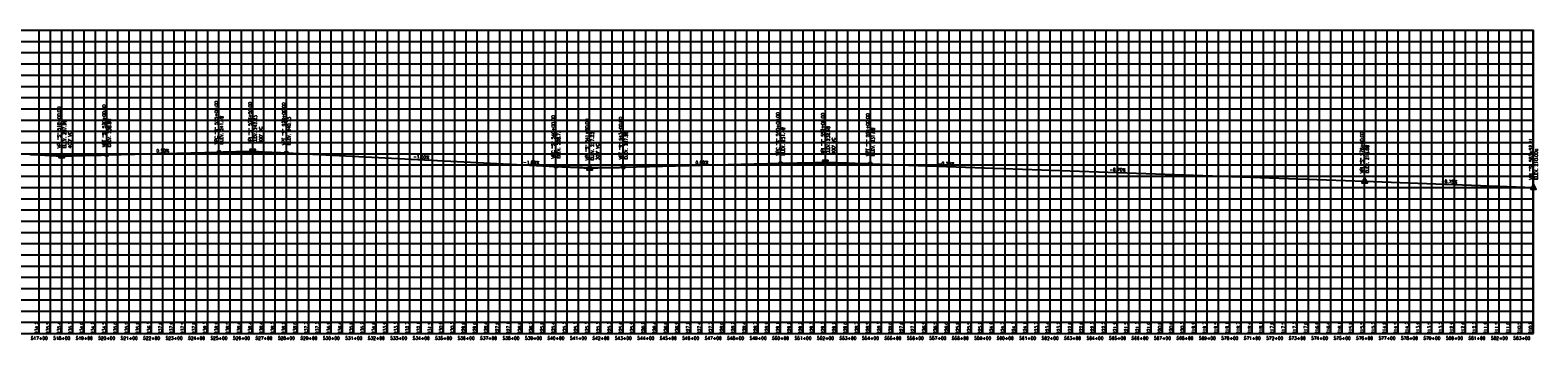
# Model space of a CAD drawing. Extents: x 114466 to 237039, y 16086 to 93345.
# Tile 48 of 81: x 189036 to 195748, y 34611 to 35990. Entities that reach past the tile are written whole.
import ezdxf
from ezdxf.enums import TextEntityAlignment as Align

# ---------------------------------------------------------------- set-up
doc = ezdxf.new("R2010")
doc.units = 0
doc.header["$LTSCALE"] = 50
doc.header["$MEASUREMENT"] = 0
doc.layers.get('0').update_dxf_attribs({"color": 1})
for name, color, linetype in [('STERL-03-PBASE', 101, 'Continuous'), ('STERL-03-PEGCT', 101, 'Continuous'), ('STERL-03-PFGC', 4, 'Continuous'), ('STERL-03-PFGCT', 3, 'Continuous'), ('Sterl-03-PFGCT-B', 3, 'Continuous'), ('STERL-03-PGRID', 251, 'Continuous'), ('STERL-03-PVGRID', 251, 'Continuous')]:
    doc.layers.add(name, color=color, linetype=linetype)
doc.styles.add('L140', font='ROMANSM.shx', dxfattribs={"height": 14})

# ---------------------------------------------------------------- blocks, each defined once
blk = doc.blocks.new('CRV_CIR')
at = {"color": 155, "const_width": 0.063, "flags": 128}
blk.add_lwpolyline([(-0.0315, 0, 1), (0.0315, 0, 1)], format="xyb", close=True, dxfattribs=at)
for radius in [0.07, 0.0187]:
    blk.add_circle((0, 0), radius)
blk = doc.blocks.new('crv_tri')
for points in [[(0.125, -0.072), (0, 0.144), (-0.125, -0.072)], [(-0.125, -0.072), (0.125, -0.072), (0, 0.144)]]:
    blk.add_hatch(color=155).paths.add_polyline_path(points)
for p, q in [((0, 0.144), (-0.125, -0.072)), ((0.125, -0.072), (0, 0.144)), ((-0.125, -0.072), (0.125, -0.072))]:
    blk.add_line(p, q)
at = {"flags": 128}
for points in [[(0, 0.144), (-0.125, -0.072), (0.125, -0.072)], [(-0.125, -0.072), (0.125, -0.072), (0, 0.144)]]:
    blk.add_lwpolyline(points, close=True, dxfattribs=at)
blk.add_circle((0, 0), 0.025)
blk.add_circle((0, 0), 0.025)
blk.add_circle((0, 0), 0.025)

msp = doc.modelspace()

# ---------------------------------------------------------------- linework, layer by layer
at = {"layer": 'STERL-03-PBASE'}
for p, q in [((137616.08245, 34689.54831), (195729.02224, 34689.54831)), ((137616.08245, 34639.54831), (195729.02224, 34639.54831)), ((189076.81245, 34639.54831), (189076.81245, 34689.54831)), ((189126.81245, 34639.54831), (189126.81245, 34689.54831)), ((189176.81245, 34639.54831), (189176.81245, 34689.54831)), ((189226.81245, 34639.54831), (189226.81245, 34689.54831)), ((189276.81245, 34639.54831), (189276.81245, 34689.54831)), ((189326.81245, 34639.54831), (189326.81245, 34689.54831)), ((189376.81245, 34639.54831), (189376.81245, 34689.54831)), ((189426.81245, 34639.54831), (189426.81245, 34689.54831)), ((189476.81245, 34639.54831), (189476.81245, 34689.54831)), ((189526.81245, 34639.54831), (189526.81245, 34689.54831)), ((189576.81245, 34639.54831), (189576.81245, 34689.54831)), ((189626.81245, 34639.54831), (189626.81245, 34689.54831)), ((189676.81245, 34639.54831), (189676.81245, 34689.54831)), ((189726.81245, 34639.54831), (189726.81245, 34689.54831)), ((189776.81245, 34639.54831), (189776.81245, 34689.54831)), ((189826.81245, 34639.54831), (189826.81245, 34689.54831)), ((189876.81245, 34639.54831), (189876.81245, 34689.54831)), ((189926.81245, 34639.54831), (189926.81245, 34689.54831)), ((189976.81245, 34639.54831), (189976.81245, 34689.54831)), ((190026.81245, 34639.54831), (190026.81245, 34689.54831)), ((190076.81245, 34639.54831), (190076.81245, 34689.54831)), ((190126.81245, 34639.54831), (190126.81245, 34689.54831)), ((190176.81245, 34639.54831), (190176.81245, 34689.54831)), ((190226.81245, 34639.54831), (190226.81245, 34689.54831)), ((190276.81245, 34639.54831), (190276.81245, 34689.54831)), ((190326.81245, 34639.54831), (190326.81245, 34689.54831)), ((190376.81245, 34639.54831), (190376.81245, 34689.54831)), ((190426.81245, 34639.54831), (190426.81245, 34689.54831)), ((190476.81245, 34639.54831), (190476.81245, 34689.54831)), ((190526.81245, 34639.54831), (190526.81245, 34689.54831)), ((190576.81245, 34639.54831), (190576.81245, 34689.54831)), ((190626.81245, 34639.54831), (190626.81245, 34689.54831)), ((190676.81245, 34639.54831), (190676.81245, 34689.54831)), ((190726.81245, 34639.54831), (190726.81245, 34689.54831)), ((190776.81245, 34639.54831), (190776.81245, 34689.54831)), ((190826.81245, 34639.54831), (190826.81245, 34689.54831)), ((190876.81245, 34639.54831), (190876.81245, 34689.54831)), ((190926.81245, 34639.54831), (190926.81245, 34689.54831)), ((190976.81245, 34639.54831), (190976.81245, 34689.54831)), ((191026.81245, 34639.54831), (191026.81245, 34689.54831)), ((191076.81245, 34639.54831), (191076.81245, 34689.54831)), ((191126.81245, 34639.54831), (191126.81245, 34689.54831)), ((191176.81245, 34639.54831), (191176.81245, 34689.54831)), ((191226.81245, 34639.54831), (191226.81245, 34689.54831)), ((191276.81245, 34639.54831), (191276.81245, 34689.54831)), ((191326.81245, 34639.54831), (191326.81245, 34689.54831)), ((191376.81245, 34639.54831), (191376.81245, 34689.54831)), ((191426.81245, 34639.54831), (191426.81245, 34689.54831)), ((191476.81245, 34639.54831), (191476.81245, 34689.54831)), ((191526.81245, 34639.54831), (191526.81245, 34689.54831)), ((191576.81245, 34639.54831), (191576.81245, 34689.54831)), ((191626.81245, 34639.54831), (191626.81245, 34689.54831)), ((191676.81245, 34639.54831), (191676.81245, 34689.54831)), ((191726.81245, 34639.54831), (191726.81245, 34689.54831)), ((191776.81245, 34639.54831), (191776.81245, 34689.54831)), ((191826.81245, 34639.54831), (191826.81245, 34689.54831)), ((191876.81245, 34639.54831), (191876.81245, 34689.54831)), ((191926.81245, 34639.54831), (191926.81245, 34689.54831)), ((191976.81245, 34639.54831), (191976.81245, 34689.54831)), ((192026.81245, 34639.54831), (192026.81245, 34689.54831)), ((192076.81245, 34639.54831), (192076.81245, 34689.54831)), ((192126.81245, 34639.54831), (192126.81245, 34689.54831)), ((192176.81245, 34639.54831), (192176.81245, 34689.54831)), ((192226.81245, 34639.54831), (192226.81245, 34689.54831)), ((192276.81245, 34639.54831), (192276.81245, 34689.54831)), ((192326.81245, 34639.54831), (192326.81245, 34689.54831)), ((192376.81245, 34639.54831), (192376.81245, 34689.54831)), ((192426.81245, 34639.54831), (192426.81245, 34689.54831)), ((192476.81245, 34639.54831), (192476.81245, 34689.54831)), ((192526.81245, 34639.54831), (192526.81245, 34689.54831)), ((192576.81245, 34639.54831), (192576.81245, 34689.54831)), ((192626.81245, 34639.54831), (192626.81245, 34689.54831)), ((192676.81245, 34639.54831), (192676.81245, 34689.54831)), ((192726.81245, 34639.54831), (192726.81245, 34689.54831)), ((192776.81245, 34639.54831), (192776.81245, 34689.54831)), ((192826.81245, 34639.54831), (192826.81245, 34689.54831)), ((192876.81245, 34639.54831), (192876.81245, 34689.54831)), ((192926.81245, 34639.54831), (192926.81245, 34689.54831)), ((192976.81245, 34639.54831), (192976.81245, 34689.54831)), ((193026.81245, 34639.54831), (193026.81245, 34689.54831)), ((193076.81245, 34639.54831), (193076.81245, 34689.54831)), ((193126.81245, 34639.54831), (193126.81245, 34689.54831)), ((193176.81245, 34639.54831), (193176.81245, 34689.54831)), ((193226.81245, 34639.54831), (193226.81245, 34689.54831)), ((193276.81245, 34639.54831), (193276.81245, 34689.54831)), ((193326.81245, 34639.54831), (193326.81245, 34689.54831)), ((193376.81245, 34639.54831), (193376.81245, 34689.54831)), ((193426.81245, 34639.54831), (193426.81245, 34689.54831)), ((193476.81245, 34639.54831), (193476.81245, 34689.54831)), ((193526.81245, 34639.54831), (193526.81245, 34689.54831)), ((193576.81245, 34639.54831), (193576.81245, 34689.54831)), ((193626.81245, 34639.54831), (193626.81245, 34689.54831)), ((193676.81245, 34639.54831), (193676.81245, 34689.54831)), ((193726.81245, 34639.54831), (193726.81245, 34689.54831)), ((193776.81245, 34639.54831), (193776.81245, 34689.54831)), ((193826.81245, 34639.54831), (193826.81245, 34689.54831)), ((193876.81245, 34639.54831), (193876.81245, 34689.54831)), ((193926.81245, 34639.54831), (193926.81245, 34689.54831)), ((193976.81245, 34639.54831), (193976.81245, 34689.54831)), ((194026.81245, 34639.54831), (194026.81245, 34689.54831)), ((194076.81245, 34639.54831), (194076.81245, 34689.54831)), ((194126.81245, 34639.54831), (194126.81245, 34689.54831)), ((194176.81245, 34639.54831), (194176.81245, 34689.54831)), ((194226.81245, 34639.54831), (194226.81245, 34689.54831)), ((194276.81245, 34639.54831), (194276.81245, 34689.54831)), ((194326.81245, 34639.54831), (194326.81245, 34689.54831)), ((194376.81245, 34639.54831), (194376.81245, 34689.54831)), ((194426.81245, 34639.54831), (194426.81245, 34689.54831)), ((194476.81245, 34639.54831), (194476.81245, 34689.54831)), ((194526.81245, 34639.54831), (194526.81245, 34689.54831)), ((194576.81245, 34639.54831), (194576.81245, 34689.54831)), ((194626.81245, 34639.54831), (194626.81245, 34689.54831)), ((194676.81245, 34639.54831), (194676.81245, 34689.54831)), ((194726.81245, 34639.54831), (194726.81245, 34689.54831)), ((194776.81245, 34639.54831), (194776.81245, 34689.54831)), ((194826.81245, 34639.54831), (194826.81245, 34689.54831)), ((194876.81245, 34639.54831), (194876.81245, 34689.54831)), ((194926.81245, 34639.54831), (194926.81245, 34689.54831)), ((194976.81245, 34639.54831), (194976.81245, 34689.54831)), ((195026.81245, 34639.54831), (195026.81245, 34689.54831)), ((195076.81245, 34639.54831), (195076.81245, 34689.54831)), ((195126.81245, 34639.54831), (195126.81245, 34689.54831)), ((195176.81245, 34639.54831), (195176.81245, 34689.54831)), ((195226.81245, 34639.54831), (195226.81245, 34689.54831)), ((195276.81245, 34639.54831), (195276.81245, 34689.54831)), ((195326.81245, 34639.54831), (195326.81245, 34689.54831)), ((195376.81245, 34639.54831), (195376.81245, 34689.54831)), ((195426.81245, 34639.54831), (195426.81245, 34689.54831)), ((195476.81245, 34639.54831), (195476.81245, 34689.54831)), ((195526.81245, 34639.54831), (195526.81245, 34689.54831)), ((195576.81245, 34639.54831), (195576.81245, 34689.54831)), ((195626.81245, 34639.54831), (195626.81245, 34689.54831)), ((195676.81245, 34639.54831), (195676.81245, 34689.54831)), ((195726.81245, 34639.54831), (195726.81245, 34689.54831)), ((195729.02224, 34639.54831), (195729.02224, 34689.54831))]:
    msp.add_line(p, q, dxfattribs=at)
at = {"layer": 'STERL-03-PFGC'}
for p, q in [((189376.81245, 35434.45822), (189876.81245, 35446.95822)), ((190176.81245, 35443.20822), (191376.81245, 35383.20822)), ((191676.81245, 35379.45822), (192376.81245, 35396.95822)), ((192776.81245, 35394.95822), (194976.81245, 35317.95822)), ((194976.81245, 35317.95822), (195729.86462, 35289.54831))]:
    msp.add_line(p, q, dxfattribs=at)
for points in [[(189876.81245, 35446.95822), (189881.49995, 35447.07266), (189886.18745, 35447.1816), (189890.87495, 35447.28506), (189895.56245, 35447.38302), (189900.24995, 35447.47549), (189904.93745, 35447.56246), (189909.62495, 35447.64395), (189914.31245, 35447.71994), (189918.99995, 35447.79043), (189923.68745, 35447.85543), (189928.37495, 35447.91494), (189933.06245, 35447.96896), (189937.74995, 35448.01748), (189942.43745, 35448.06051), (189947.12495, 35448.09805), (189951.81245, 35448.13009), (189956.49995, 35448.15664), (189961.18745, 35448.1777), (189965.87495, 35448.19326), (189970.56245, 35448.20333), (189975.24995, 35448.20791), (189979.93745, 35448.207), (189984.62495, 35448.20059), (189989.31245, 35448.18869), (189993.99995, 35448.17129), (189998.68745, 35448.1484), (190003.37495, 35448.12002), (190008.06245, 35448.08615), (190012.74995, 35448.04678), (190017.43745, 35448.00192), (190022.12495, 35447.95156), (190026.81245, 35447.89572), (190031.49995, 35447.83438), (190036.18745, 35447.76754), (190040.87495, 35447.69522), (190045.56245, 35447.6174), (190050.24995, 35447.53408), (190054.93745, 35447.44528), (190059.62495, 35447.35098), (190064.31245, 35447.25119), (190068.99995, 35447.1459), (190073.68745, 35447.03512), (190078.37495, 35446.91885), (190083.06245, 35446.79708), (190087.74995, 35446.66983), (190092.43745, 35446.53707), (190097.12495, 35446.39883), (190101.81245, 35446.25509), (190106.49995, 35446.10586), (190111.18745, 35445.95114), (190115.87495, 35445.79092), (190120.56245, 35445.62521), (190125.24995, 35445.454), (190129.93745, 35445.27731), (190134.62495, 35445.09512), (190139.31245, 35444.90744), (190143.99995, 35444.71426), (190148.68745, 35444.51559), (190153.37495, 35444.31143), (190158.06245, 35444.10177), (190162.74995, 35443.88662), (190167.43745, 35443.66598), (190172.12495, 35443.43984), (190176.81245, 35443.20822)], [(189033.06245, 35436.94235), (189039.31245, 35436.69943), (189045.56245, 35436.46383), (189051.81245, 35436.23556), (189058.06245, 35436.01461), (189064.31245, 35435.80099), (189070.56245, 35435.59469), (189076.81245, 35435.39572), (189083.06245, 35435.20407), (189089.31245, 35435.01974), (189095.56245, 35434.84274), (189101.81245, 35434.67306), (189108.06245, 35434.51071), (189114.31245, 35434.35568), (189120.56245, 35434.20797), (189126.81245, 35434.06759), (189133.06245, 35433.93453), (189139.31245, 35433.8088), (189145.56245, 35433.69039), (189151.81245, 35433.57931), (189158.06245, 35433.47555), (189164.31245, 35433.37911), (189170.56245, 35433.29), (189176.81245, 35433.20822), (189183.06245, 35433.13375), (189189.31245, 35433.06661), (189195.56245, 35433.0068), (189201.81245, 35432.95431), (189208.06245, 35432.90914), (189214.31245, 35432.8713), (189220.56245, 35432.84078), (189226.81245, 35432.81759), (189233.06245, 35432.80172), (189239.31245, 35432.79318), (189245.56245, 35432.79196), (189251.81245, 35432.79806), (189258.06245, 35432.81149), (189264.31245, 35432.83224), (189270.56245, 35432.86032), (189276.81245, 35432.89572), (189283.06245, 35432.93844), (189289.31245, 35432.98849), (189295.56245, 35433.04586), (189301.81245, 35433.11056), (189308.06245, 35433.18258), (189314.31245, 35433.26193), (189320.56245, 35433.3486), (189326.81245, 35433.44259), (189333.06245, 35433.54391), (189339.31245, 35433.65255), (189345.56245, 35433.76852), (189351.81245, 35433.89181), (189358.06245, 35434.02243), (189364.31245, 35434.16036), (189370.56245, 35434.30563), (189376.81245, 35434.45822)], [(191376.81245, 35383.20822), (191381.49995, 35382.97659), (191386.18745, 35382.75045), (191390.87495, 35382.52981), (191395.56245, 35382.31466), (191400.24995, 35382.10501), (191404.93745, 35381.90084), (191409.62495, 35381.70217), (191414.31245, 35381.509), (191418.99995, 35381.32131), (191423.68745, 35381.13912), (191428.37495, 35380.96243), (191433.06245, 35380.79122), (191437.74995, 35380.62551), (191442.43745, 35380.4653), (191447.12495, 35380.31057), (191451.81245, 35380.16134), (191456.49995, 35380.0176), (191461.18745, 35379.87936), (191465.87495, 35379.74661), (191470.56245, 35379.61935), (191475.24995, 35379.49758), (191479.93745, 35379.38131), (191484.62495, 35379.27053), (191489.31245, 35379.16525), (191493.99995, 35379.06546), (191498.68745, 35378.97116), (191503.37495, 35378.88235), (191508.06245, 35378.79904), (191512.74995, 35378.72122), (191517.43745, 35378.64889), (191522.12495, 35378.58206), (191526.81245, 35378.52072), (191531.49995, 35378.46487), (191536.18745, 35378.41452), (191540.87495, 35378.36965), (191545.56245, 35378.33029), (191550.24995, 35378.29641), (191554.93745, 35378.26803), (191559.62495, 35378.24514), (191564.31245, 35378.22775), (191568.99995, 35378.21585), (191573.68745, 35378.20944), (191578.37495, 35378.20852), (191583.06245, 35378.2131), (191587.74995, 35378.22317), (191592.43745, 35378.23873), (191597.12495, 35378.25979), (191601.81245, 35378.28634), (191606.49995, 35378.31838), (191611.18745, 35378.35592), (191615.87495, 35378.39895), (191620.56245, 35378.44747), (191625.24995, 35378.50149), (191629.93745, 35378.561), (191634.62495, 35378.626), (191639.31245, 35378.6965), (191643.99995, 35378.77249), (191648.68745, 35378.85397), (191653.37495, 35378.94094), (191658.06245, 35379.03341), (191662.74995, 35379.13137), (191667.43745, 35379.23483), (191672.12495, 35379.34378), (191676.81245, 35379.45822)], [(192376.81245, 35396.95822), (192383.06245, 35397.11154), (192389.31245, 35397.259), (192395.56245, 35397.4006), (192401.81245, 35397.53634), (192408.06245, 35397.66622), (192414.31245, 35397.79025), (192420.56245, 35397.90841), (192426.81245, 35398.02072), (192433.06245, 35398.12716), (192439.31245, 35398.22775), (192445.56245, 35398.32247), (192451.81245, 35398.41134), (192458.06245, 35398.49435), (192464.31245, 35398.5715), (192470.56245, 35398.64279), (192476.81245, 35398.70822), (192483.06245, 35398.76779), (192489.31245, 35398.8215), (192495.56245, 35398.86935), (192501.81245, 35398.91134), (192508.06245, 35398.94747), (192514.31245, 35398.97775), (192520.56245, 35399.00216), (192526.81245, 35399.02072), (192533.06245, 35399.03341), (192539.31245, 35399.04025), (192545.56245, 35399.04122), (192551.81245, 35399.03634), (192558.06245, 35399.0256), (192564.31245, 35399.009), (192570.56245, 35398.98654), (192576.81245, 35398.95822), (192583.06245, 35398.92404), (192589.31245, 35398.884), (192595.56245, 35398.8381), (192601.81245, 35398.78634), (192608.06245, 35398.72872), (192614.31245, 35398.66525), (192620.56245, 35398.59591), (192626.81245, 35398.52072), (192633.06245, 35398.43966), (192639.31245, 35398.35275), (192645.56245, 35398.25997), (192651.81245, 35398.16134), (192658.06245, 35398.05685), (192664.31245, 35397.9465), (192670.56245, 35397.83029), (192676.81245, 35397.70822), (192683.06245, 35397.58029), (192689.31245, 35397.4465), (192695.56245, 35397.30685), (192701.81245, 35397.16134), (192708.06245, 35397.00997), (192714.31245, 35396.85275), (192720.56245, 35396.68966), (192726.81245, 35396.52072), (192733.06245, 35396.34591), (192739.31245, 35396.16525), (192745.56245, 35395.97872), (192751.81245, 35395.78634), (192758.06245, 35395.5881), (192764.31245, 35395.384), (192770.56245, 35395.17404), (192776.81245, 35394.95822)]]:
    msp.add_lwpolyline(points, dxfattribs=at)
at = {"layer": 'STERL-03-PFGCT'}
for p, q in [((189876.81245, 35446.95822), (189876.81245, 35708.53851)), ((190026.81245, 35450.70822), (190026.81245, 35713.1048)), ((189176.81245, 35429.45822), (189176.81245, 35691.41529)), ((189376.81245, 35434.45822), (189376.81245, 35694.83993)), ((190176.81245, 35443.20822), (190176.81245, 35703.97237)), ((191376.81245, 35383.20822), (191376.81245, 35645.10865)), ((191676.81245, 35379.45822), (191676.81245, 35641.72431)), ((192376.81245, 35396.95822), (192376.81245, 35658.6063)), ((192576.81245, 35401.95822), (192576.81245, 35665.29684)), ((192776.81245, 35394.95822), (192776.81245, 35654.59192)), ((191526.81245, 35375.70822), (191526.81245, 35640.0323)), ((194976.81245, 35317.95822), (194976.81245, 35583.06988)), ((195729.02224, 35289.54831), (195729.02224, 35554.65997))]:
    msp.add_line(p, q, dxfattribs=at)
at = {"layer": 'Sterl-03-PFGCT-B'}
for p, q in [((189951.81245, 35448.83322), (190026.81245, 35450.70822)), ((190026.81245, 35450.70822), (190101.81245, 35446.95822)), ((189076.81245, 35434.45822), (189176.81245, 35429.45822)), ((189176.81245, 35429.45822), (189276.81245, 35431.95822)), ((191451.81245, 35379.45822), (191526.81245, 35375.70822)), ((191526.81245, 35375.70822), (191601.81245, 35377.58322)), ((192476.81245, 35399.45822), (192576.81245, 35401.95822)), ((192576.81245, 35401.95822), (192676.81245, 35398.45822))]:
    msp.add_line(p, q, dxfattribs=at)
at = {"layer": 'STERL-03-PGRID'}
for p, q in [((137616.08245, 35989.54831), (195729.02224, 35989.54831)), ((189076.81245, 34689.54831), (189076.81245, 35989.54831)), ((189126.81245, 34689.54831), (189126.81245, 35989.54831)), ((189176.81245, 34689.54831), (189176.81245, 35989.54831)), ((189226.81245, 34689.54831), (189226.81245, 35989.54831)), ((189276.81245, 34689.54831), (189276.81245, 35989.54831)), ((189326.81245, 34689.54831), (189326.81245, 35989.54831)), ((189376.81245, 34689.54831), (189376.81245, 35989.54831)), ((189426.81245, 34689.54831), (189426.81245, 35989.54831)), ((189476.81245, 34689.54831), (189476.81245, 35989.54831)), ((189526.81245, 34689.54831), (189526.81245, 35989.54831)), ((189576.81245, 34689.54831), (189576.81245, 35989.54831)), ((189626.81245, 34689.54831), (189626.81245, 35989.54831)), ((189676.81245, 34689.54831), (189676.81245, 35989.54831)), ((189726.81245, 34689.54831), (189726.81245, 35989.54831)), ((189776.81245, 34689.54831), (189776.81245, 35989.54831)), ((189826.81245, 34689.54831), (189826.81245, 35989.54831)), ((189876.81245, 34689.54831), (189876.81245, 35989.54831)), ((189926.81245, 34689.54831), (189926.81245, 35989.54831)), ((189976.81245, 34689.54831), (189976.81245, 35989.54831)), ((190026.81245, 34689.54831), (190026.81245, 35989.54831)), ((190076.81245, 34689.54831), (190076.81245, 35989.54831)), ((190126.81245, 34689.54831), (190126.81245, 35989.54831)), ((190176.81245, 34689.54831), (190176.81245, 35989.54831)), ((190226.81245, 34689.54831), (190226.81245, 35989.54831)), ((190276.81245, 34689.54831), (190276.81245, 35989.54831)), ((190326.81245, 34689.54831), (190326.81245, 35989.54831)), ((190376.81245, 34689.54831), (190376.81245, 35989.54831)), ((190426.81245, 34689.54831), (190426.81245, 35989.54831)), ((190476.81245, 34689.54831), (190476.81245, 35989.54831)), ((190526.81245, 34689.54831), (190526.81245, 35989.54831)), ((190576.81245, 34689.54831), (190576.81245, 35989.54831)), ((190626.81245, 34689.54831), (190626.81245, 35989.54831)), ((190676.81245, 34689.54831), (190676.81245, 35989.54831)), ((190726.81245, 34689.54831), (190726.81245, 35989.54831)), ((190776.81245, 34689.54831), (190776.81245, 35989.54831)), ((190826.81245, 34689.54831), (190826.81245, 35989.54831)), ((190876.81245, 34689.54831), (190876.81245, 35989.54831)), ((190926.81245, 34689.54831), (190926.81245, 35989.54831)), ((190976.81245, 34689.54831), (190976.81245, 35989.54831)), ((191026.81245, 34689.54831), (191026.81245, 35989.54831)), ((191076.81245, 34689.54831), (191076.81245, 35989.54831)), ((191126.81245, 34689.54831), (191126.81245, 35989.54831)), ((191176.81245, 34689.54831), (191176.81245, 35989.54831)), ((191226.81245, 34689.54831), (191226.81245, 35989.54831)), ((191276.81245, 34689.54831), (191276.81245, 35989.54831)), ((191326.81245, 34689.54831), (191326.81245, 35989.54831)), ((191376.81245, 34689.54831), (191376.81245, 35989.54831)), ((191426.81245, 34689.54831), (191426.81245, 35989.54831)), ((191476.81245, 34689.54831), (191476.81245, 35989.54831)), ((191526.81245, 34689.54831), (191526.81245, 35989.54831)), ((191576.81245, 34689.54831), (191576.81245, 35989.54831)), ((191626.81245, 34689.54831), (191626.81245, 35989.54831)), ((191676.81245, 34689.54831), (191676.81245, 35989.54831)), ((191726.81245, 34689.54831), (191726.81245, 35989.54831)), ((191776.81245, 34689.54831), (191776.81245, 35989.54831)), ((191826.81245, 34689.54831), (191826.81245, 35989.54831)), ((191876.81245, 34689.54831), (191876.81245, 35989.54831)), ((191926.81245, 34689.54831), (191926.81245, 35989.54831)), ((191976.81245, 34689.54831), (191976.81245, 35989.54831)), ((192026.81245, 34689.54831), (192026.81245, 35989.54831)), ((192076.81245, 34689.54831), (192076.81245, 35989.54831)), ((192126.81245, 34689.54831), (192126.81245, 35989.54831)), ((192176.81245, 34689.54831), (192176.81245, 35989.54831)), ((192226.81245, 34689.54831), (192226.81245, 35989.54831)), ((192276.81245, 34689.54831), (192276.81245, 35989.54831)), ((192326.81245, 34689.54831), (192326.81245, 35989.54831)), ((192376.81245, 34689.54831), (192376.81245, 35989.54831)), ((192426.81245, 34689.54831), (192426.81245, 35989.54831)), ((192476.81245, 34689.54831), (192476.81245, 35989.54831)), ((192526.81245, 34689.54831), (192526.81245, 35989.54831)), ((192576.81245, 34689.54831), (192576.81245, 35989.54831)), ((192626.81245, 34689.54831), (192626.81245, 35989.54831)), ((192676.81245, 34689.54831), (192676.81245, 35989.54831)), ((192726.81245, 34689.54831), (192726.81245, 35989.54831)), ((192776.81245, 34689.54831), (192776.81245, 35989.54831)), ((192826.81245, 34689.54831), (192826.81245, 35989.54831)), ((192876.81245, 34689.54831), (192876.81245, 35989.54831)), ((192926.81245, 34689.54831), (192926.81245, 35989.54831)), ((192976.81245, 34689.54831), (192976.81245, 35989.54831)), ((193026.81245, 34689.54831), (193026.81245, 35989.54831)), ((193076.81245, 34689.54831), (193076.81245, 35989.54831)), ((193126.81245, 34689.54831), (193126.81245, 35989.54831)), ((193176.81245, 34689.54831), (193176.81245, 35989.54831)), ((193226.81245, 34689.54831), (193226.81245, 35989.54831)), ((193276.81245, 34689.54831), (193276.81245, 35989.54831)), ((193326.81245, 34689.54831), (193326.81245, 35989.54831)), ((193376.81245, 34689.54831), (193376.81245, 35989.54831)), ((193426.81245, 34689.54831), (193426.81245, 35989.54831)), ((193476.81245, 34689.54831), (193476.81245, 35989.54831)), ((193526.81245, 34689.54831), (193526.81245, 35989.54831)), ((193576.81245, 34689.54831), (193576.81245, 35989.54831)), ((193626.81245, 34689.54831), (193626.81245, 35989.54831)), ((193676.81245, 34689.54831), (193676.81245, 35989.54831)), ((193726.81245, 34689.54831), (193726.81245, 35989.54831)), ((193776.81245, 34689.54831), (193776.81245, 35989.54831)), ((193826.81245, 34689.54831), (193826.81245, 35989.54831)), ((193876.81245, 34689.54831), (193876.81245, 35989.54831)), ((193926.81245, 34689.54831), (193926.81245, 35989.54831)), ((193976.81245, 34689.54831), (193976.81245, 35989.54831)), ((194026.81245, 34689.54831), (194026.81245, 35989.54831)), ((194076.81245, 34689.54831), (194076.81245, 35989.54831)), ((194126.81245, 34689.54831), (194126.81245, 35989.54831)), ((194176.81245, 34689.54831), (194176.81245, 35989.54831)), ((194226.81245, 34689.54831), (194226.81245, 35989.54831)), ((194276.81245, 34689.54831), (194276.81245, 35989.54831)), ((194326.81245, 34689.54831), (194326.81245, 35989.54831)), ((194376.81245, 34689.54831), (194376.81245, 35989.54831)), ((194426.81245, 34689.54831), (194426.81245, 35989.54831)), ((194476.81245, 34689.54831), (194476.81245, 35989.54831)), ((194526.81245, 34689.54831), (194526.81245, 35989.54831)), ((194576.81245, 34689.54831), (194576.81245, 35989.54831)), ((194626.81245, 34689.54831), (194626.81245, 35989.54831)), ((194676.81245, 34689.54831), (194676.81245, 35989.54831)), ((194726.81245, 34689.54831), (194726.81245, 35989.54831)), ((194776.81245, 34689.54831), (194776.81245, 35989.54831)), ((194826.81245, 34689.54831), (194826.81245, 35989.54831)), ((194876.81245, 34689.54831), (194876.81245, 35989.54831)), ((194926.81245, 34689.54831), (194926.81245, 35989.54831)), ((194976.81245, 34689.54831), (194976.81245, 35989.54831)), ((195026.81245, 34689.54831), (195026.81245, 35989.54831)), ((195076.81245, 34689.54831), (195076.81245, 35989.54831)), ((195126.81245, 34689.54831), (195126.81245, 35989.54831)), ((195176.81245, 34689.54831), (195176.81245, 35989.54831)), ((195226.81245, 34689.54831), (195226.81245, 35989.54831)), ((195276.81245, 34689.54831), (195276.81245, 35989.54831)), ((195326.81245, 34689.54831), (195326.81245, 35989.54831)), ((195376.81245, 34689.54831), (195376.81245, 35989.54831)), ((195426.81245, 34689.54831), (195426.81245, 35989.54831)), ((195476.81245, 34689.54831), (195476.81245, 35989.54831)), ((195526.81245, 34689.54831), (195526.81245, 35989.54831)), ((195576.81245, 34689.54831), (195576.81245, 35989.54831)), ((195626.81245, 34689.54831), (195626.81245, 35989.54831)), ((195676.81245, 34689.54831), (195676.81245, 35989.54831)), ((195726.81245, 34689.54831), (195726.81245, 35989.54831)), ((195729.02224, 34689.54831), (195729.02224, 35989.54831)), ((137616.08245, 35939.54831), (195729.02224, 35939.54831)), ((137616.08245, 35889.54831), (195729.02224, 35889.54831)), ((137616.08245, 35839.54831), (195729.02224, 35839.54831)), ((137616.08245, 35789.54831), (195729.02224, 35789.54831)), ((137616.08245, 35739.54831), (195729.02224, 35739.54831)), ((137616.08245, 35689.54831), (195729.02224, 35689.54831)), ((137616.08245, 35639.54831), (195729.02224, 35639.54831)), ((137616.08245, 35589.54831), (195729.02224, 35589.54831)), ((137616.08245, 35539.54831), (195729.02224, 35539.54831)), ((137616.08245, 35489.54831), (195729.02224, 35489.54831)), ((137616.08245, 35439.54831), (195729.02224, 35439.54831)), ((137616.08245, 35389.54831), (195729.02224, 35389.54831)), ((137616.08245, 35339.54831), (195729.02224, 35339.54831)), ((137616.08245, 35289.54831), (195729.02224, 35289.54831)), ((137616.08245, 35239.54831), (195729.02224, 35239.54831)), ((137616.08245, 35189.54831), (195729.02224, 35189.54831)), ((137616.08245, 35139.54831), (195729.02224, 35139.54831)), ((137616.08245, 35089.54831), (195729.02224, 35089.54831)), ((137616.08245, 35039.54831), (195729.02224, 35039.54831)), ((137616.08245, 34989.54831), (195729.02224, 34989.54831)), ((137616.08245, 34939.54831), (195729.02224, 34939.54831)), ((137616.08245, 34889.54831), (195729.02224, 34889.54831)), ((137616.08245, 34839.54831), (195729.02224, 34839.54831)), ((137616.08245, 34789.54831), (195729.02224, 34789.54831)), ((137616.08245, 34739.54831), (195729.02224, 34739.54831))]:
    msp.add_line(p, q, dxfattribs=at)
at = {"layer": 'STERL-03-PVGRID'}
for p, q in [((189076.81245, 34689.54831), (189076.81245, 35410.37788)), ((189126.81245, 34689.54831), (189126.81245, 35416.99997)), ((189176.81245, 34689.54831), (189176.81245, 35416.67159)), ((189226.81245, 34689.54831), (189226.81245, 35416.25904)), ((189276.81245, 34689.54831), (189276.81245, 35409.72982)), ((189326.81245, 34689.54831), (189326.81245, 35410.47053)), ((189376.81245, 34689.54831), (189376.81245, 35412.2596)), ((189426.81245, 34689.54831), (189426.81245, 35414.6069)), ((189476.81245, 34689.54831), (189476.81245, 35417.07034)), ((189526.81245, 34689.54831), (189526.81245, 35418.64118)), ((189576.81245, 34689.54831), (189576.81245, 35421.03362)), ((189626.81245, 34689.54831), (189626.81245, 35427.42087)), ((189676.81245, 34689.54831), (189676.81245, 35429.06919)), ((189726.81245, 34689.54831), (189726.81245, 35427.27062)), ((189776.81245, 34689.54831), (189776.81245, 35428.62737)), ((189826.81245, 34689.54831), (189826.81245, 35430.85402)), ((189876.81245, 34689.54831), (189876.81245, 35433.80534)), ((189926.81245, 34689.54831), (189926.81245, 35432.29374)), ((189976.81245, 34689.54831), (189976.81245, 35431.70128)), ((190026.81245, 34689.54831), (190026.81245, 35431.48866)), ((190076.81245, 34689.54831), (190076.81245, 35431.32543)), ((190126.81245, 34689.54831), (190126.81245, 35431.26512)), ((190176.81245, 34689.54831), (190176.81245, 35430.76282)), ((190226.81245, 34689.54831), (190226.81245, 35429.57023)), ((190276.81245, 34689.54831), (190276.81245, 35428.16707)), ((190326.81245, 34689.54831), (190326.81245, 35426.21687)), ((190376.81245, 34689.54831), (190376.81245, 35423.98635)), ((190426.81245, 34689.54831), (190426.81245, 35421.67845)), ((190476.81245, 34689.54831), (190476.81245, 35418.42575)), ((190526.81245, 34689.54831), (190526.81245, 35415.40669)), ((190576.81245, 34689.54831), (190576.81245, 35412.75524)), ((190626.81245, 34689.54831), (190626.81245, 35408.90992)), ((190676.81245, 34689.54831), (190676.81245, 35405.83633)), ((190726.81245, 34689.54831), (190726.81245, 35402.86065)), ((190776.81245, 34689.54831), (190776.81245, 35399.95768)), ((190826.81245, 34689.54831), (190826.81245, 35396.92044)), ((190876.81245, 34689.54831), (190876.81245, 35393.87084)), ((190926.81245, 34689.54831), (190926.81245, 35390.83888)), ((190976.81245, 34689.54831), (190976.81245, 35387.78665)), ((191026.81245, 34689.54831), (191026.81245, 35384.7419)), ((191076.81245, 34689.54831), (191076.81245, 35381.50178)), ((191126.81245, 34689.54831), (191126.81245, 35378.42685)), ((191176.81245, 34689.54831), (191176.81245, 35375.28052)), ((191926.81245, 34689.54831), (191926.81245, 35374.27255)), ((191976.81245, 34689.54831), (191976.81245, 35375.386)), ((192026.81245, 34689.54831), (192026.81245, 35376.79802)), ((192076.81245, 34689.54831), (192076.81245, 35378.14283)), ((192126.81245, 34689.54831), (192126.81245, 35379.68672)), ((192176.81245, 34689.54831), (192176.81245, 35380.55806)), ((192226.81245, 34689.54831), (192226.81245, 35381.51982)), ((192276.81245, 34689.54831), (192276.81245, 35382.80795)), ((192326.81245, 34689.54831), (192326.81245, 35383.97224)), ((192376.81245, 34689.54831), (192376.81245, 35385.14451)), ((192426.81245, 34689.54831), (192426.81245, 35385.71058)), ((192476.81245, 34689.54831), (192476.81245, 35385.62047)), ((192526.81245, 34689.54831), (192526.81245, 35386.10124)), ((192576.81245, 34689.54831), (192576.81245, 35385.93434)), ((192626.81245, 34689.54831), (192626.81245, 35385.42936)), ((192676.81245, 34689.54831), (192676.81245, 35384.42559)), ((192726.81245, 34689.54831), (192726.81245, 35383.13323)), ((192776.81245, 34689.54831), (192776.81245, 35382.25078)), ((192826.81245, 34689.54831), (192826.81245, 35381.17395)), ((192876.81245, 34689.54831), (192876.81245, 35379.30013)), ((192926.81245, 34689.54831), (192926.81245, 35377.55068)), ((192976.81245, 34689.54831), (192976.81245, 35375.79863)), ((193026.81245, 34689.54831), (193026.81245, 35374.16552)), ((191226.81245, 34689.54831), (191226.81245, 35372.68349)), ((191276.81245, 34689.54831), (191276.81245, 35370.38071)), ((191326.81245, 34689.54831), (191326.81245, 35368.45688)), ((191376.81245, 34689.54831), (191376.81245, 35366.54601)), ((191426.81245, 34689.54831), (191426.81245, 35365.8679)), ((191476.81245, 34689.54831), (191476.81245, 35365.97142)), ((191526.81245, 34689.54831), (191526.81245, 35366.2725)), ((191576.81245, 34689.54831), (191576.81245, 35365.90937)), ((191626.81245, 34689.54831), (191626.81245, 35366.0981)), ((191676.81245, 34689.54831), (191676.81245, 35367.73681)), ((191726.81245, 34689.54831), (191726.81245, 35369.28564)), ((191776.81245, 34689.54831), (191776.81245, 35370.39049)), ((191826.81245, 34689.54831), (191826.81245, 35371.31941)), ((191876.81245, 34689.54831), (191876.81245, 35372.59929)), ((193076.81245, 34689.54831), (193076.81245, 35372.03476)), ((193126.81245, 34689.54831), (193126.81245, 35369.76001)), ((193176.81245, 34689.54831), (193176.81245, 35368.61849)), ((193226.81245, 34689.54831), (193226.81245, 35367.07482)), ((193276.81245, 34689.54831), (193276.81245, 35365.49576)), ((193326.81245, 34689.54831), (193326.81245, 35364.22668)), ((193376.81245, 34689.54831), (193376.81245, 35362.90866)), ((193426.81245, 34689.54831), (193426.81245, 35361.15094)), ((193476.81245, 34689.54831), (193476.81245, 35359.88583)), ((193526.81245, 34689.54831), (193526.81245, 35358.2193)), ((193576.81245, 34689.54831), (193576.81245, 35356.76206)), ((193626.81245, 34689.54831), (193626.81245, 35355.37116)), ((193676.81245, 34689.54831), (193676.81245, 35353.59501)), ((193726.81245, 34689.54831), (193726.81245, 35352.52291)), ((193776.81245, 34689.54831), (193776.81245, 35351.16298)), ((193826.81245, 34689.54831), (193826.81245, 35350.38112)), ((193876.81245, 34689.54831), (193876.81245, 35349.01557)), ((193926.81245, 34689.54831), (193926.81245, 35347.16605)), ((193976.81245, 34689.54831), (193976.81245, 35345.89031)), ((194026.81245, 34689.54831), (194026.81245, 35344.4453)), ((194076.81245, 34689.54831), (194076.81245, 35343.37415)), ((194126.81245, 34689.54831), (194126.81245, 35342.37929)), ((194176.81245, 34689.54831), (194176.81245, 35340.82371)), ((194226.81245, 34689.54831), (194226.81245, 35339.26048)), ((194276.81245, 34689.54831), (194276.81245, 35338.10096)), ((194326.81245, 34689.54831), (194326.81245, 35336.80264)), ((194376.81245, 34689.54831), (194376.81245, 35334.93504)), ((194426.81245, 34689.54831), (194426.81245, 35332.98218)), ((194476.81245, 34689.54831), (194476.81245, 35331.35776)), ((194526.81245, 34689.54831), (194526.81245, 35329.9522)), ((194576.81245, 34689.54831), (194576.81245, 35328.42417)), ((194626.81245, 34689.54831), (194626.81245, 35327.07135)), ((194676.81245, 34689.54831), (194676.81245, 35325.9418)), ((194726.81245, 34689.54831), (194726.81245, 35324.74961)), ((194776.81245, 34689.54831), (194776.81245, 35323.30263)), ((194826.81245, 34689.54831), (194826.81245, 35321.67443)), ((194876.81245, 34689.54831), (194876.81245, 35320.05743)), ((194926.81245, 34689.54831), (194926.81245, 35318.51981)), ((194976.81245, 34689.54831), (194976.81245, 35316.95152)), ((195026.81245, 34689.54831), (195026.81245, 35315.35747)), ((195076.81245, 34689.54831), (195076.81245, 35313.75141)), ((195126.81245, 34689.54831), (195126.81245, 35312.096)), ((195176.81245, 34689.54831), (195176.81245, 35310.61155)), ((195226.81245, 34689.54831), (195226.81245, 35309.07693)), ((195276.81245, 34689.54831), (195276.81245, 35307.21929)), ((195326.81245, 34689.54831), (195326.81245, 35305.52735)), ((195376.81245, 34689.54831), (195376.81245, 35304.24961)), ((195426.81245, 34689.54831), (195426.81245, 35302.68022)), ((195476.81245, 34689.54831), (195476.81245, 35300.51312)), ((195526.81245, 34689.54831), (195526.81245, 35299.0537)), ((195576.81245, 34689.54831), (195576.81245, 35297.06745)), ((195626.81245, 34689.54831), (195626.81245, 35294.50663)), ((195676.81245, 34689.54831), (195676.81245, 35292.12606)), ((195726.81245, 34689.54831), (195726.81245, 35290.35746)), ((195729.02224, 34689.54831), (195729.02224, 35290.28202))]:
    msp.add_line(p, q, dxfattribs=at)

# ---------------------------------------------------------------- block references
at = {"layer": 'Sterl-03-PFGCT-B', "xscale": 100, "yscale": 100, "zscale": 100}
for name, p in [('crv_tri', (189176.81245, 35429.45822)), ('CRV_CIR', (189376.81245, 35434.45822)), ('CRV_CIR', (189876.81245, 35446.95822)), ('CRV_CIR', (190176.81245, 35443.20822)), ('CRV_CIR', (191376.81245, 35383.20822)), ('crv_tri', (191526.81245, 35375.70822)), ('CRV_CIR', (191676.81245, 35379.45822)), ('CRV_CIR', (192376.81245, 35396.95822)), ('CRV_CIR', (192776.81245, 35394.95822)), ('crv_tri', (194976.81245, 35317.95822)), ('crv_tri', (195729.02224, 35289.54831))]:
    msp.add_blockref(name, p, dxfattribs=at)
at = {"layer": 'Sterl-03-PFGCT-B', "xscale": 100, "yscale": 100, "zscale": 100, "rotation": 180}
for p in [(190026.81245, 35450.70822), (192576.81245, 35401.95822)]:
    msp.add_blockref('crv_tri', p, dxfattribs=at)

# ---------------------------------------------------------------- texts
at = {"layer": 'STERL-03-PEGCT', "style": 'L140'}
for s, p in [('234.2', (189076.81245, 34664.54831)), ('235.5', (189126.81245, 34664.54831)), ('235.4', (189176.81245, 34664.54831)), ('235.3', (189226.81245, 34664.54831)), ('234.0', (189276.81245, 34664.54831)), ('234.2', (189326.81245, 34664.54831)), ('234.5', (189376.81245, 34664.54831)), ('235.0', (189426.81245, 34664.54831)), ('235.5', (189476.81245, 34664.54831)), ('235.8', (189526.81245, 34664.54831)), ('236.3', (189576.81245, 34664.54831)), ('237.6', (189626.81245, 34664.54831)), ('237.9', (189676.81245, 34664.54831)), ('237.5', (189726.81245, 34664.54831)), ('237.8', (189776.81245, 34664.54831)), ('238.3', (189826.81245, 34664.54831)), ('238.9', (189876.81245, 34664.54831)), ('238.5', (189926.81245, 34664.54831)), ('238.4', (189976.81245, 34664.54831)), ('238.4', (190026.81245, 34664.54831)), ('238.4', (190076.81245, 34664.54831)), ('238.3', (190126.81245, 34664.54831)), ('238.2', (190176.81245, 34664.54831)), ('238.0', (190226.81245, 34664.54831)), ('237.7', (190276.81245, 34664.54831)), ('237.3', (190326.81245, 34664.54831)), ('236.9', (190376.81245, 34664.54831)), ('236.4', (190426.81245, 34664.54831)), ('235.8', (190476.81245, 34664.54831)), ('235.2', (190526.81245, 34664.54831)), ('234.6', (190576.81245, 34664.54831)), ('233.9', (190626.81245, 34664.54831)), ('233.3', (190676.81245, 34664.54831)), ('232.7', (190726.81245, 34664.54831)), ('232.1', (190776.81245, 34664.54831)), ('231.5', (190826.81245, 34664.54831)), ('230.9', (190876.81245, 34664.54831)), ('230.3', (190926.81245, 34664.54831)), ('229.6', (190976.81245, 34664.54831)), ('229.0', (191026.81245, 34664.54831)), ('228.4', (191076.81245, 34664.54831)), ('227.8', (191126.81245, 34664.54831)), ('227.1', (191176.81245, 34664.54831)), ('226.6', (191226.81245, 34664.54831)), ('226.2', (191276.81245, 34664.54831)), ('225.8', (191326.81245, 34664.54831)), ('225.4', (191376.81245, 34664.54831)), ('225.3', (191426.81245, 34664.54831)), ('225.3', (191476.81245, 34664.54831)), ('225.3', (191526.81245, 34664.54831)), ('225.3', (191576.81245, 34664.54831)), ('225.3', (191626.81245, 34664.54831)), ('225.6', (191676.81245, 34664.54831)), ('225.9', (191726.81245, 34664.54831)), ('226.2', (191776.81245, 34664.54831)), ('226.4', (191826.81245, 34664.54831)), ('226.6', (191876.81245, 34664.54831)), ('226.9', (191926.81245, 34664.54831)), ('227.2', (191976.81245, 34664.54831)), ('227.4', (192026.81245, 34664.54831)), ('227.7', (192076.81245, 34664.54831)), ('228.0', (192126.81245, 34664.54831)), ('228.2', (192176.81245, 34664.54831)), ('228.4', (192226.81245, 34664.54831)), ('228.7', (192276.81245, 34664.54831)), ('228.9', (192326.81245, 34664.54831)), ('229.1', (192376.81245, 34664.54831)), ('229.2', (192426.81245, 34664.54831)), ('229.2', (192476.81245, 34664.54831)), ('229.3', (192526.81245, 34664.54831)), ('229.3', (192576.81245, 34664.54831)), ('229.2', (192626.81245, 34664.54831)), ('229.0', (192676.81245, 34664.54831)), ('228.7', (192726.81245, 34664.54831)), ('228.5', (192776.81245, 34664.54831)), ('228.3', (192826.81245, 34664.54831)), ('228.0', (192876.81245, 34664.54831)), ('227.6', (192926.81245, 34664.54831)), ('227.3', (192976.81245, 34664.54831)), ('226.9', (193026.81245, 34664.54831)), ('226.5', (193076.81245, 34664.54831)), ('226.0', (193126.81245, 34664.54831)), ('225.8', (193176.81245, 34664.54831)), ('225.5', (193226.81245, 34664.54831)), ('225.2', (193276.81245, 34664.54831)), ('224.9', (193326.81245, 34664.54831)), ('224.7', (193376.81245, 34664.54831)), ('224.3', (193426.81245, 34664.54831)), ('224.1', (193476.81245, 34664.54831)), ('223.7', (193526.81245, 34664.54831)), ('223.4', (193576.81245, 34664.54831)), ('223.2', (193626.81245, 34664.54831)), ('222.8', (193676.81245, 34664.54831)), ('222.6', (193726.81245, 34664.54831)), ('222.3', (193776.81245, 34664.54831)), ('222.2', (193826.81245, 34664.54831)), ('221.9', (193876.81245, 34664.54831)), ('221.5', (193926.81245, 34664.54831)), ('221.3', (193976.81245, 34664.54831)), ('221.0', (194026.81245, 34664.54831)), ('220.8', (194076.81245, 34664.54831)), ('220.6', (194126.81245, 34664.54831)), ('220.3', (194176.81245, 34664.54831)), ('219.9', (194226.81245, 34664.54831)), ('219.7', (194276.81245, 34664.54831)), ('219.5', (194326.81245, 34664.54831)), ('219.1', (194376.81245, 34664.54831)), ('218.7', (194426.81245, 34664.54831)), ('218.4', (194476.81245, 34664.54831)), ('218.1', (194526.81245, 34664.54831)), ('217.8', (194576.81245, 34664.54831)), ('217.5', (194626.81245, 34664.54831)), ('217.3', (194676.81245, 34664.54831)), ('217.0', (194726.81245, 34664.54831)), ('216.8', (194776.81245, 34664.54831)), ('216.4', (194826.81245, 34664.54831)), ('216.1', (194876.81245, 34664.54831)), ('215.8', (194926.81245, 34664.54831)), ('215.5', (194976.81245, 34664.54831)), ('215.2', (195026.81245, 34664.54831)), ('214.8', (195076.81245, 34664.54831)), ('214.5', (195126.81245, 34664.54831)), ('214.2', (195176.81245, 34664.54831)), ('213.9', (195226.81245, 34664.54831)), ('213.5', (195276.81245, 34664.54831)), ('213.2', (195326.81245, 34664.54831)), ('212.9', (195376.81245, 34664.54831)), ('212.6', (195426.81245, 34664.54831)), ('212.2', (195476.81245, 34664.54831)), ('211.9', (195526.81245, 34664.54831)), ('211.5', (195576.81245, 34664.54831)), ('211.0', (195626.81245, 34664.54831)), ('210.5', (195676.81245, 34664.54831)), ('210.2', (195726.81245, 34664.54831)), ('210.1', (195729.02224, 34664.54831))]:
    msp.add_text(s, height=14, rotation=90, dxfattribs=at).set_placement(p, align=Align.BOTTOM_CENTER)
for s, p in [('517+00', (189076.81245, 34618.54831)), ('518+00', (189176.81245, 34618.54831)), ('519+00', (189276.81245, 34618.54831)), ('520+00', (189376.81245, 34618.54831)), ('521+00', (189476.81245, 34618.54831)), ('522+00', (189576.81245, 34618.54831)), ('523+00', (189676.81245, 34618.54831)), ('524+00', (189776.81245, 34618.54831)), ('525+00', (189876.81245, 34618.54831)), ('526+00', (189976.81245, 34618.54831)), ('527+00', (190076.81245, 34618.54831)), ('528+00', (190176.81245, 34618.54831)), ('529+00', (190276.81245, 34618.54831)), ('530+00', (190376.81245, 34618.54831)), ('531+00', (190476.81245, 34618.54831)), ('532+00', (190576.81245, 34618.54831)), ('533+00', (190676.81245, 34618.54831)), ('534+00', (190776.81245, 34618.54831)), ('535+00', (190876.81245, 34618.54831)), ('536+00', (190976.81245, 34618.54831)), ('537+00', (191076.81245, 34618.54831)), ('538+00', (191176.81245, 34618.54831)), ('539+00', (191276.81245, 34618.54831)), ('540+00', (191376.81245, 34618.54831)), ('541+00', (191476.81245, 34618.54831)), ('542+00', (191576.81245, 34618.54831)), ('543+00', (191676.81245, 34618.54831)), ('544+00', (191776.81245, 34618.54831)), ('545+00', (191876.81245, 34618.54831)), ('546+00', (191976.81245, 34618.54831)), ('547+00', (192076.81245, 34618.54831)), ('548+00', (192176.81245, 34618.54831)), ('549+00', (192276.81245, 34618.54831)), ('550+00', (192376.81245, 34618.54831)), ('551+00', (192476.81245, 34618.54831)), ('552+00', (192576.81245, 34618.54831)), ('553+00', (192676.81245, 34618.54831)), ('554+00', (192776.81245, 34618.54831)), ('555+00', (192876.81245, 34618.54831)), ('556+00', (192976.81245, 34618.54831)), ('557+00', (193076.81245, 34618.54831)), ('558+00', (193176.81245, 34618.54831)), ('559+00', (193276.81245, 34618.54831)), ('560+00', (193376.81245, 34618.54831)), ('561+00', (193476.81245, 34618.54831)), ('562+00', (193576.81245, 34618.54831)), ('563+00', (193676.81245, 34618.54831)), ('564+00', (193776.81245, 34618.54831)), ('565+00', (193876.81245, 34618.54831)), ('566+00', (193976.81245, 34618.54831)), ('567+00', (194076.81245, 34618.54831)), ('568+00', (194176.81245, 34618.54831)), ('569+00', (194276.81245, 34618.54831)), ('570+00', (194376.81245, 34618.54831)), ('571+00', (194476.81245, 34618.54831)), ('572+00', (194576.81245, 34618.54831)), ('573+00', (194676.81245, 34618.54831)), ('574+00', (194776.81245, 34618.54831)), ('575+00', (194876.81245, 34618.54831)), ('576+00', (194976.81245, 34618.54831)), ('577+00', (195076.81245, 34618.54831)), ('578+00', (195176.81245, 34618.54831)), ('579+00', (195276.81245, 34618.54831)), ('580+00', (195376.81245, 34618.54831)), ('581+00', (195476.81245, 34618.54831)), ('582+00', (195576.81245, 34618.54831)), ('583+00', (195676.81245, 34618.54831))]:
    msp.add_text(s, height=14, dxfattribs=at).set_placement(p, align=Align.MIDDLE_CENTER)
at = {"layer": 'STERL-03-PFGCT', "style": 'L140'}
for s, p in [('VPC "S" 525+00.00', (189871.81245, 35481.95822)), ('VPI "S" 526+50.00', (190021.81245, 35485.70822)), ('VPI "S" 518+00.00', (189171.81245, 35464.45822)), ('ELEV. 237.98', (189195.81245, 35464.45822)), ('VPT "S" 520+00.00', (189371.81245, 35469.45822)), ('ELEV. 238.98', (189395.81245, 35469.45822)), ('ELEV. 241.48', (189895.81245, 35481.95822)), ('ELEV. 242.23', (190045.81245, 35485.70822)), ('VPT "S" 528+00.00', (190171.81245, 35478.20822)), ('ELEV. 240.73', (190195.81245, 35478.20822)), ('VPC "S" 540+00.00', (191371.81245, 35418.20822)), ('VPT "S" 543+00.00', (191671.81245, 35414.45822)), ('VPC "S" 550+00.00', (192371.81245, 35431.95822)), ('VPI "S" 552+00.00', (192571.81245, 35436.95822)), ('VPT "S" 554+00.00', (192771.81245, 35429.95822)), ("400' VC", (189219.81245, 35464.45822)), ("300' VC", (190069.81245, 35485.70822)), ('ELEV. 228.73', (191395.81245, 35418.20822)), ('VPI "S" 541+50.00', (191521.81245, 35410.70822)), ('ELEV. 227.23', (191545.81245, 35410.70822)), ('ELEV. 227.98', (191695.81245, 35414.45822)), ('ELEV. 231.48', (192395.81245, 35431.95822)), ('ELEV. 232.48', (192595.81245, 35436.95822)), ('ELEV. 231.08', (192795.81245, 35429.95822)), ('VPI "S" 576+00.00', (194971.81245, 35352.95822)), ("300' VC", (191569.81245, 35410.70822)), ("400' VC", (192619.81245, 35436.95822)), ('ELEV. 215.68', (194995.81245, 35352.95822)), ('VPI "S" 583+52.21', (195724.02224, 35324.54831)), ('ELEV. 210.00%%P', (195748.02224, 35324.54831))]:
    msp.add_text(s, height=14, rotation=90, dxfattribs=at).set_placement(p)
for s, rotation, p in [('0.50%', 1.433333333, (189626.68749, 35445.70666)), ('-1.00%', 357.133333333, (190777.06213, 35418.20198)), ('-1.00%', 357.133333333, (191266.47141, 35393.73151)), ('0.50%', 1.433333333, (192026.68749, 35393.20666)), ('-0.70%', 358, (193113.88418, 35388.16377)), ('-0.70%', 358, (193876.98734, 35361.45516)), ('-0.75%', 357.833333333, (195353.52703, 35308.74971))]:
    msp.add_text(s, height=14, rotation=rotation, dxfattribs=at).set_placement(p, align=Align.CENTER)

doc.saveas('drawing.dxf')
